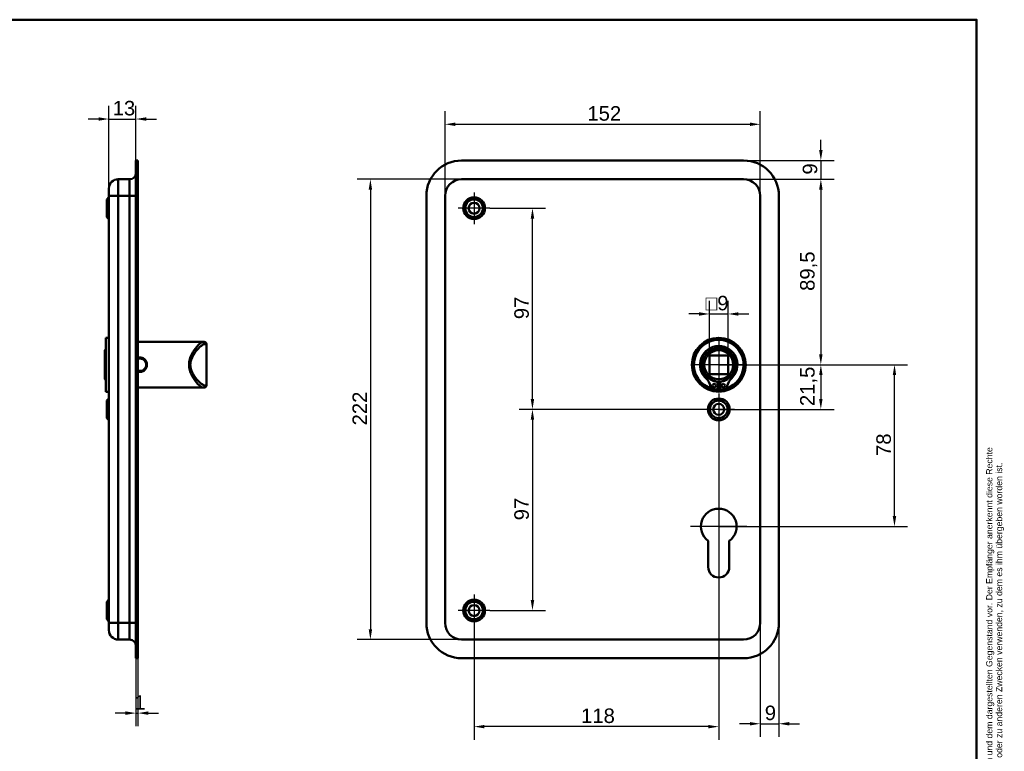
# Model space of a CAD drawing. Header units: millimetres. Extents: x 20 to 833, y 20 to 574.
# Tile 8 of 8: x 359 to 833, y 221 to 574. Entities that reach past the tile are written whole.
import ezdxf
from ezdxf.enums import TextEntityAlignment as Align

# ---------------------------------------------------------------- set-up
doc = ezdxf.new("R2010")
doc.units = ezdxf.units.MM
doc.header["$LTSCALE"] = 2
for name, color, linetype, lineweight in [('Bemaßungen(DIN)', 7, 'Continuous', 25), ('Mittelpunktmarkierung(DIN)', 7, 'Continuous', 25), ('Sichtbare Kanten(DIN)', 7, 'Continuous', 50), ('Sichtbare tangentiale Kanten(DIN)', 7, 'Continuous', 50), ('Skizziergeometrie(DIN)', 7, 'Continuous', 50), ('Skizzierlinie(DIN)', 7, 'Continuous', 25), ('Symbole(DIN)', 7, 'Continuous', 25)]:
    doc.layers.add(name, color=color, linetype=linetype, lineweight=lineweight)
doc.styles.add('Aktuell-DIN', font='arial.ttf')
doc.styles.add('STANDARD-DIN~0', font='arial.ttf')
doc.styles.add('Textstil10', font='arial.ttf')
doc.styles.add('Textstil41', font='arial.ttf', dxfattribs={"width": 0.8})
doc.styles.add('Textstil83', font='arial.ttf', dxfattribs={"width": 0.8})
doc.dimstyles.new('CAD-LAN', dxfattribs={"dimscale": 2, "dimtxt": 3.5, "dimasz": 2.5, "dimexe": 3.175, "dimexo": 0, "dimgap": 0.8, "dimtad": 1, "dimrnd": 1e-08, "dimtxsty": 'STANDARD-DIN~0', "dimcen": 0.09, "dimdle": 10, "dimclrd": 250, "dimclre": 250, "dimclrt": 250, "dimadec": 0, "dimazin": 2, "dimtfac": 1, "dimtmove": 0, "dimatfit": 3, "dimfxl": 1, "dimtolj": 1, "dimtzin": 0, "dimlwd": 25, "dimlwe": 25, "dimarcsym": 0})

# ---------------------------------------------------------------- blocks, each defined once
blk = doc.blocks.new('Ränder Standardrahmen')
at = {"layer": 'Skizziergeometrie(DIN)', "flags": 128}
blk.add_lwpolyline([(10, 10), (10, 287), (410, 287), (410, 10), (10, 10)], dxfattribs=at)
blk = doc.blocks.new('Schriftfelder Heusser')
at = {"layer": 'Skizziergeometrie(DIN)'}
for p, q in [((101, 229.92), (101, 236.92)), ((101, 236.92), (291, 236.92)), ((111, 229.92), (111, 236.92)), ((123, 229.92), (123, 236.92)), ((232, 229.92), (232, 236.92)), ((256, 229.92), (256, 236.92)), ((291, 236.92), (291, 229.92)), ((101, 191.42), (101, 229.92)), ((101, 229.92), (291, 229.92)), ((111, 229.92), (111, 221.42)), ((123, 229.92), (123, 221.42)), ((232, 229.92), (232, 221.42)), ((256, 229.92), (256, 221.42)), ((291, 229.92), (291, 191.42)), ((101, 221.42), (291, 221.42)), ((150, 221.42), (150, 204.42)), ((198.85, 221.42), (198.85, 204.42)), ((216.35, 221.42), (216.35, 204.42)), ((238.35, 221.42), (238.35, 204.42)), ((278, 221.42), (278, 191.42)), ((278, 208.67), (291, 208.67)), ((101, 204.42), (291, 204.42)), ((142, 204.42), (142, 191.42)), ((236, 204.42), (236, 191.42)), ((278, 200.17), (291, 200.17)), ((291, 191.42), (101, 191.42))]:
    blk.add_line(p, q, dxfattribs=at)
at = {"layer": 'Skizzierlinie(DIN)'}
for p, q in [((113.5, 221.42), (113.5, 204.42)), ((118, 221.42), (118, 204.42)), ((162.35, 221.42), (162.35, 204.42)), ((166.85, 221.42), (166.85, 204.42)), ((113.5, 217.17), (150, 217.17)), ((162.35, 217.17), (278, 217.17)), ((113.5, 212.92), (150, 212.92)), ((162.35, 212.92), (278, 212.92)), ((113.5, 208.67), (150, 208.67)), ((162.35, 208.67), (278, 208.67))]:
    blk.add_line(p, q, dxfattribs=at)
for centre in [(115.75, 219.25), (164.6, 219.25), (115.75, 215.04), (164.6, 215.04), (115.75, 210.79), (164.6, 210.79), (115.75, 206.54), (164.6, 206.54)]:
    blk.add_circle(centre, 1.75, dxfattribs=at)
at = {"layer": 'Symbole(DIN)', "color": 7, "insert": (293.33, 191.7), "char_height": 1.5, "width": 182.3003, "attachment_point": 1, "rotation": 90, "line_spacing_factor": 0.944221, "style": 'Aktuell-DIN'}
blk.add_mtext('\\fArial|b0|i0;\\H1.5000;Die Schlossfabrik Heusser AG ist Eigentümerin dieses Dokumentes und behält sich alle Rechte an diesem und dem dargestellten Gegenstand vor. Der Empfänger anerkennt diese Rechte\\Pund wird das Dokument nicht ohne schriftliche Ermächtigung der Eigentümerin Dritten zugänglich machen oder zu anderen Zwecken verwenden, zu dem es ihm übergeben worden ist.\\P ', dxfattribs=at)
at = {"layer": 'Symbole(DIN)', "color": 179, "true_color": 0x262659, "style": 'Aktuell-DIN'}
for s, insert, char_height, attachment_point in [('Pos.', (106, 227), 2.489, 2), ('Menge', (117, 227), 2.489, 2), ('Benennung', (125.81, 225.38), 2.489, 4), ('B-Nummer', (234.74, 225.62), 2.489, 4), ('Material', (265.02, 225.62), 2.489, 5), ('\\fArial|b0|i0;a', (115.81, 219.53), 2, 5), ('\\fArial|b0|i0;e', (164.54, 219.53), 2, 5), ('\\fArial|b0|i0;Gezeichnet', (200.05, 219.23), 2, 4), ('\\fArial|b0|i0;b', (115.75, 215), 2, 5), ('\\fArial|b0|i0;f', (164.55, 215.06), 2, 5), ('\\fArial|b0|i0;Freigegeben', (199.92, 216), 2, 1), ('\\fArial|b0|i0;c', (115.75, 211.01), 2, 5), ('\\fArial|b0|i0;g', (164.63, 211.05), 2, 5), ('\\fArial|b0|i0;Projekt', (200, 211.98), 2, 1), ('\\fArial|b0|i0;d', (115.76, 206.55), 2, 5), ('\\fArial|b0|i0;h', (164.55, 206.57), 2, 5), ('\\fArial|b0|i0;CAD-Nr.', (200, 207.5), 2, 1), ('\\fArial|b0|i0;\\H2.0000;Massstab', (284.39, 206.37), 2, 5), ('\\fArial|b0|i0;\\H2.0000;Baugruppe', (143.1, 203.73), 2, 1), ('\\fArial|b0|i0;Zeichnungs-Nr.', (237, 203.5), 2, 1), ('\\fArial|b0|i0;\\H2.5000;4853 Murgenthal', (113.33, 192.46), 2.5, 7)]:
    blk.add_mtext(s, dxfattribs=dict(at, insert=insert, char_height=char_height, attachment_point=attachment_point))
at = {"layer": 'Symbole(DIN)', "color": 179, "true_color": 0x262659, "attachment_point": 5, "style": 'Aktuell-DIN'}
for s, insert, char_height, width in [('Änd.', (107.21, 213), 2.489, 12.3494), ('Änd.', (156.12, 212.76), 2.489, 12.3494), ('\\fArial|b0|i0;Änderung', (284.51, 202.33), 2, 12.1143)]:
    blk.add_mtext(s, dxfattribs=dict(at, insert=insert, char_height=char_height, width=width))
at = {"layer": 'Symbole(DIN)', "color": 7, "insert": (143.1, 196.62), "char_height": 4.5, "width": 90.18, "attachment_point": 4, "style": 'Aktuell-DIN'}
blk.add_mtext('\\fArial|b0|i0;\\W0.90;\\H4.5000;Heusser-Muschel Serie 3  EN179', dxfattribs=at)
at = {"layer": 'Symbole(DIN)', "color": 179, "true_color": 0x262659, "style": 'Textstil10'}
blk.add_attdef('ERSTELLUNGSDATUM_001', (217.26, 218.29), '', height=2, dxfattribs=at)
at = {"layer": 'Symbole(DIN)', "color": 179, "true_color": 0x262659}
for tag, height, style, p in [('AUTOR', 2.49, 'Aktuell-DIN', (240.03, 219.26)), ('KONTROLLDATUM', 2, 'Textstil10', (217.42, 215.04)), ('KONTROLLIERT_VON', 2, 'Textstil10', (239.98, 215.05))]:
    blk.add_attdef(tag, text='', height=height, dxfattribs=dict(at, style=style)).set_placement(p, align=Align.MIDDLE_LEFT)
at = {"layer": 'Symbole(DIN)', "color": 7, "style": 'Textstil83', "width": 0.8}
blk.add_attdef('Anfänglicher_Ansichtsmaßstab_001', (281.57, 213.34), '', height=2.3, dxfattribs=at)
at = {"layer": 'Symbole(DIN)', "color": 179, "true_color": 0x262659, "style": 'Textstil10'}
blk.add_attdef('PROJEKT', text='', height=2, dxfattribs=at).set_placement((217.77, 209.72), align=Align.BOTTOM_LEFT)
at = {"layer": 'Symbole(DIN)', "color": 7, "style": 'Textstil41', "width": 0.8}
blk.add_attdef('STATUS', text='', height=5, dxfattribs=at).set_placement((284.53, 195.86), align=Align.MIDDLE_CENTER)
blk = doc.blocks.new('*D8')
at = {"layer": 'Bemaßungen(DIN)', "color": 250, "linetype": 'Continuous', "lineweight": 25, "true_color": 0x3f3f3f, "transparency": 16777216}
for p, q in [((563.69, 489.1), (563.69, 529.91)), ((715.69, 489.1), (715.69, 529.91)), ((568.69, 523.56), (710.69, 523.56))]:
    blk.add_line(p, q, dxfattribs=at)
at = {"layer": 'Bemaßungen(DIN)', "color": 250, "linetype": 'Continuous', "true_color": 0x3f3f3f, "transparency": 16777216}
for points in [[(568.69, 524.4), (568.69, 522.73), (563.69, 523.56)], [(710.69, 524.4), (710.69, 522.73), (715.69, 523.56)]]:
    blk.add_solid(points, dxfattribs=at)
at = {"layer": 'Defpoints', "color": 0, "linetype": 'Continuous', "transparency": 16777216}
for p in [(715.69, 523.56), (563.69, 489.1), (715.69, 489.1)]:
    blk.add_point(p, dxfattribs=at)
at = {"layer": 'Bemaßungen(DIN)', "color": 250, "linetype": 'Continuous', "lineweight": 25, "true_color": 0x3f3f3f, "transparency": 16777216, "insert": (632.32, 532.31), "char_height": 7, "attachment_point": 1, "style": 'STANDARD-DIN~0'}
blk.add_mtext('\\A1;152', dxfattribs=at)
blk = doc.blocks.new('*D9')
at = {"layer": 'Bemaßungen(DIN)', "color": 250, "linetype": 'Continuous', "lineweight": 25, "true_color": 0x3f3f3f, "transparency": 16777216}
for p, q in [((571.69, 497.1), (521.34, 497.1)), ((527.69, 492.1), (527.69, 280.1)), ((571.69, 275.1), (521.34, 275.1))]:
    blk.add_line(p, q, dxfattribs=at)
at = {"layer": 'Bemaßungen(DIN)', "color": 250, "linetype": 'Continuous', "true_color": 0x3f3f3f, "transparency": 16777216}
for points in [[(526.86, 492.1), (528.52, 492.1), (527.69, 497.1)], [(526.86, 280.1), (528.52, 280.1), (527.69, 275.1)]]:
    blk.add_solid(points, dxfattribs=at)
at = {"layer": 'Defpoints', "color": 0, "linetype": 'Continuous', "transparency": 16777216}
for p in [(571.69, 497.1), (527.69, 275.1), (571.69, 275.1)]:
    blk.add_point(p, dxfattribs=at)
at = {"layer": 'Bemaßungen(DIN)', "color": 250, "linetype": 'Continuous', "lineweight": 25, "true_color": 0x3f3f3f, "transparency": 16777216, "insert": (519.06, 378.34), "char_height": 7, "attachment_point": 1, "rotation": 90, "style": 'STANDARD-DIN~0'}
blk.add_mtext('\\A1;222', dxfattribs=at)
blk = doc.blocks.new('*D10')
at = {"layer": 'Bemaßungen(DIN)', "color": 250, "linetype": 'Continuous', "lineweight": 25, "true_color": 0x3f3f3f, "transparency": 16777216}
for p, q in [((707.69, 497.1), (751.28, 497.1)), ((744.93, 492.1), (744.93, 412.6)), ((695.69, 407.6), (751.28, 407.6))]:
    blk.add_line(p, q, dxfattribs=at)
at = {"layer": 'Bemaßungen(DIN)', "color": 250, "linetype": 'Continuous', "true_color": 0x3f3f3f, "transparency": 16777216}
for points in [[(744.1, 492.1), (745.76, 492.1), (744.93, 497.1)], [(744.1, 412.6), (745.76, 412.6), (744.93, 407.6)]]:
    blk.add_solid(points, dxfattribs=at)
at = {"layer": 'Defpoints', "color": 0, "linetype": 'Continuous', "transparency": 16777216}
for p in [(707.69, 497.1), (695.69, 407.6), (744.93, 407.6)]:
    blk.add_point(p, dxfattribs=at)
at = {"layer": 'Bemaßungen(DIN)', "color": 250, "linetype": 'Continuous', "lineweight": 25, "true_color": 0x3f3f3f, "transparency": 16777216, "insert": (734.92, 443.23), "char_height": 7, "attachment_point": 1, "rotation": 90, "style": 'STANDARD-DIN~0'}
blk.add_mtext('\\A1;89,5', dxfattribs=at)
blk = doc.blocks.new('*D11')
at = {"layer": 'Bemaßungen(DIN)', "color": 250, "linetype": 'Continuous', "lineweight": 25, "true_color": 0x3f3f3f, "transparency": 16777216}
for p, q in [((695.69, 407.6), (751.28, 407.6)), ((744.93, 402.6), (744.93, 391.1)), ((695.69, 386.1), (751.28, 386.1))]:
    blk.add_line(p, q, dxfattribs=at)
at = {"layer": 'Bemaßungen(DIN)', "color": 250, "linetype": 'Continuous', "true_color": 0x3f3f3f, "transparency": 16777216}
for points in [[(744.1, 402.6), (745.76, 402.6), (744.93, 407.6)], [(744.1, 391.1), (745.76, 391.1), (744.93, 386.1)]]:
    blk.add_solid(points, dxfattribs=at)
at = {"layer": 'Defpoints', "color": 0, "linetype": 'Continuous', "transparency": 16777216}
for p in [(695.69, 407.6), (695.69, 386.1), (744.93, 386.1)]:
    blk.add_point(p, dxfattribs=at)
at = {"layer": 'Bemaßungen(DIN)', "color": 250, "linetype": 'Continuous', "lineweight": 25, "true_color": 0x3f3f3f, "transparency": 16777216, "insert": (734.92, 387.67), "char_height": 7, "attachment_point": 1, "rotation": 90, "style": 'STANDARD-DIN~0'}
blk.add_mtext('\\A1;21,5', dxfattribs=at)
blk = doc.blocks.new('*D12')
at = {"layer": 'Bemaßungen(DIN)', "color": 250, "linetype": 'Continuous', "lineweight": 25, "true_color": 0x3f3f3f, "transparency": 16777216}
for p, q in [((695.69, 407.6), (786.8, 407.6)), ((780.45, 334.6), (780.45, 402.6)), ((695.69, 329.6), (786.8, 329.6))]:
    blk.add_line(p, q, dxfattribs=at)
at = {"layer": 'Bemaßungen(DIN)', "color": 250, "linetype": 'Continuous', "true_color": 0x3f3f3f, "transparency": 16777216}
for points in [[(779.62, 402.6), (781.28, 402.6), (780.45, 407.6)], [(779.62, 334.6), (781.28, 334.6), (780.45, 329.6)]]:
    blk.add_solid(points, dxfattribs=at)
at = {"layer": 'Defpoints', "color": 0, "linetype": 'Continuous', "transparency": 16777216}
for p in [(695.69, 407.6), (780.45, 407.6), (695.69, 329.6)]:
    blk.add_point(p, dxfattribs=at)
at = {"layer": 'Bemaßungen(DIN)', "color": 250, "linetype": 'Continuous', "lineweight": 25, "true_color": 0x3f3f3f, "transparency": 16777216, "insert": (771.7, 363.61), "char_height": 7, "attachment_point": 1, "rotation": 90, "style": 'STANDARD-DIN~0'}
blk.add_mtext('\\A1;78', dxfattribs=at)
blk = doc.blocks.new('*D13')
at = {"layer": 'Bemaßungen(DIN)', "color": 250, "linetype": 'Continuous', "lineweight": 25, "true_color": 0x3f3f3f, "transparency": 16777216}
for p, q in [((585.34, 483.1), (612.2, 483.1)), ((605.85, 391.1), (605.85, 478.1)), ((695.69, 386.1), (599.5, 386.1))]:
    blk.add_line(p, q, dxfattribs=at)
at = {"layer": 'Bemaßungen(DIN)', "color": 250, "linetype": 'Continuous', "true_color": 0x3f3f3f, "transparency": 16777216}
for points in [[(605.02, 478.1), (606.68, 478.1), (605.85, 483.1)], [(605.02, 391.1), (606.68, 391.1), (605.85, 386.1)]]:
    blk.add_solid(points, dxfattribs=at)
at = {"layer": 'Defpoints', "color": 0, "linetype": 'Continuous', "transparency": 16777216}
for p in [(585.34, 483.1), (605.85, 483.1), (695.69, 386.1)]:
    blk.add_point(p, dxfattribs=at)
at = {"layer": 'Bemaßungen(DIN)', "color": 250, "linetype": 'Continuous', "lineweight": 25, "true_color": 0x3f3f3f, "transparency": 16777216, "insert": (597.1, 429.59), "char_height": 7, "attachment_point": 1, "rotation": 90, "style": 'STANDARD-DIN~0'}
blk.add_mtext('\\A1;97', dxfattribs=at)
blk = doc.blocks.new('*D14')
at = {"layer": 'Bemaßungen(DIN)', "color": 250, "linetype": 'Continuous', "lineweight": 25, "true_color": 0x3f3f3f, "transparency": 16777216}
for p, q in [((688.04, 386.1), (599.5, 386.1)), ((605.85, 381.1), (605.85, 294.1)), ((585.34, 289.1), (612.2, 289.1))]:
    blk.add_line(p, q, dxfattribs=at)
at = {"layer": 'Bemaßungen(DIN)', "color": 250, "linetype": 'Continuous', "true_color": 0x3f3f3f, "transparency": 16777216}
for points in [[(605.02, 381.1), (606.68, 381.1), (605.85, 386.1)], [(605.02, 294.1), (606.68, 294.1), (605.85, 289.1)]]:
    blk.add_solid(points, dxfattribs=at)
at = {"layer": 'Defpoints', "color": 0, "linetype": 'Continuous', "transparency": 16777216}
for p in [(688.04, 386.1), (585.34, 289.1), (605.85, 289.1)]:
    blk.add_point(p, dxfattribs=at)
at = {"layer": 'Bemaßungen(DIN)', "color": 250, "linetype": 'Continuous', "lineweight": 25, "true_color": 0x3f3f3f, "transparency": 16777216, "insert": (597.1, 332.59), "char_height": 7, "attachment_point": 1, "rotation": 90, "style": 'STANDARD-DIN~0'}
blk.add_mtext('\\A1;97', dxfattribs=at)
blk = doc.blocks.new('*D15')
at = {"layer": 'Bemaßungen(DIN)', "color": 250, "linetype": 'Continuous', "lineweight": 25, "true_color": 0x3f3f3f, "transparency": 16777216}
for p, q in [((695.69, 378.45), (695.69, 226.75)), ((577.69, 281.45), (577.69, 226.75)), ((690.69, 233.1), (582.69, 233.1))]:
    blk.add_line(p, q, dxfattribs=at)
at = {"layer": 'Bemaßungen(DIN)', "color": 250, "linetype": 'Continuous', "true_color": 0x3f3f3f, "transparency": 16777216}
for points in [[(582.69, 233.93), (582.69, 232.27), (577.69, 233.1)], [(690.69, 233.93), (690.69, 232.27), (695.69, 233.1)]]:
    blk.add_solid(points, dxfattribs=at)
at = {"layer": 'Defpoints', "color": 0, "linetype": 'Continuous', "transparency": 16777216}
for p in [(695.69, 378.45), (577.69, 281.45), (577.69, 233.1)]:
    blk.add_point(p, dxfattribs=at)
at = {"layer": 'Bemaßungen(DIN)', "color": 250, "linetype": 'Continuous', "lineweight": 25, "true_color": 0x3f3f3f, "transparency": 16777216, "insert": (629.28, 241.85), "char_height": 7, "attachment_point": 1, "style": 'STANDARD-DIN~0'}
blk.add_mtext('\\A1;118', dxfattribs=at)
blk = doc.blocks.new('*D16')
at = {"layer": 'Bemaßungen(DIN)', "color": 250, "linetype": 'Continuous', "lineweight": 25, "true_color": 0x3f3f3f, "transparency": 16777216}
for p, q in [((715.69, 283.1), (715.69, 228.15)), ((724.69, 283.1), (724.69, 228.15)), ((710.69, 234.5), (705.69, 234.5)), ((715.69, 234.5), (724.69, 234.5)), ((729.69, 234.5), (734.69, 234.5))]:
    blk.add_line(p, q, dxfattribs=at)
at = {"layer": 'Bemaßungen(DIN)', "color": 250, "linetype": 'Continuous', "true_color": 0x3f3f3f, "transparency": 16777216}
for points in [[(710.69, 235.34), (710.69, 233.67), (715.69, 234.5)], [(729.69, 235.34), (729.69, 233.67), (724.69, 234.5)]]:
    blk.add_solid(points, dxfattribs=at)
at = {"layer": 'Defpoints', "color": 0, "linetype": 'Continuous', "transparency": 16777216}
for p in [(715.69, 283.1), (724.69, 283.1), (724.69, 234.5)]:
    blk.add_point(p, dxfattribs=at)
at = {"layer": 'Bemaßungen(DIN)', "color": 250, "linetype": 'Continuous', "lineweight": 25, "true_color": 0x3f3f3f, "transparency": 16777216, "insert": (717.89, 243.25), "char_height": 7, "attachment_point": 1, "style": 'STANDARD-DIN~0'}
blk.add_mtext('\\A1;9', dxfattribs=at)
blk = doc.blocks.new('*D17')
at = {"layer": 'Bemaßungen(DIN)', "color": 250, "linetype": 'Continuous', "lineweight": 25, "true_color": 0x3f3f3f, "transparency": 16777216}
for p, q in [((744.93, 511.1), (744.93, 516.1)), ((707.69, 506.1), (751.28, 506.1)), ((744.93, 506.1), (744.93, 497.1)), ((707.69, 497.1), (751.28, 497.1)), ((744.93, 492.1), (744.93, 487.1))]:
    blk.add_line(p, q, dxfattribs=at)
at = {"layer": 'Bemaßungen(DIN)', "color": 250, "linetype": 'Continuous', "true_color": 0x3f3f3f, "transparency": 16777216}
for points in [[(744.1, 511.1), (745.76, 511.1), (744.93, 506.1)], [(744.1, 492.1), (745.76, 492.1), (744.93, 497.1)]]:
    blk.add_solid(points, dxfattribs=at)
at = {"layer": 'Defpoints', "color": 0, "linetype": 'Continuous', "transparency": 16777216}
for p in [(707.69, 506.1), (707.69, 497.1), (744.93, 497.1)]:
    blk.add_point(p, dxfattribs=at)
at = {"layer": 'Bemaßungen(DIN)', "color": 250, "linetype": 'Continuous', "lineweight": 25, "true_color": 0x3f3f3f, "transparency": 16777216, "insert": (736.18, 499.3), "char_height": 7, "attachment_point": 1, "rotation": 90, "style": 'STANDARD-DIN~0'}
blk.add_mtext('\\A1;9', dxfattribs=at)
blk = doc.blocks.new('*D18')
at = {"layer": 'Bemaßungen(DIN)', "color": 250, "linetype": 'Continuous', "lineweight": 25, "true_color": 0x3f3f3f, "transparency": 16777216}
for p, q in [((691.19, 412.1), (691.19, 438.45)), ((700.19, 412.1), (700.19, 438.45)), ((686.19, 432.1), (681.19, 432.1)), ((691.19, 432.1), (700.19, 432.1)), ((705.19, 432.1), (710.19, 432.1))]:
    blk.add_line(p, q, dxfattribs=at)
at = {"layer": 'Bemaßungen(DIN)', "color": 250, "linetype": 'Continuous', "true_color": 0x3f3f3f, "transparency": 16777216}
for points in [[(686.19, 432.93), (686.19, 431.27), (691.19, 432.1)], [(705.19, 432.93), (705.19, 431.27), (700.19, 432.1)]]:
    blk.add_solid(points, dxfattribs=at)
at = {"layer": 'Defpoints', "color": 0, "linetype": 'Continuous', "transparency": 16777216}
for p in [(700.19, 432.1), (691.19, 412.1), (700.19, 412.1)]:
    blk.add_point(p, dxfattribs=at)
at = {"layer": 'Bemaßungen(DIN)', "color": 250, "linetype": 'Continuous', "lineweight": 25, "true_color": 0x3f3f3f, "transparency": 16777216, "insert": (689.32, 440.85), "char_height": 7, "attachment_point": 1, "style": 'STANDARD-DIN~0'}
blk.add_mtext('\\A1;\\fAIGDT|b0|i0;\\H7.0000;o\\fArial|b0|i0;\\H7.0000;9', dxfattribs=at)
blk = doc.blocks.new('*D19')
at = {"layer": 'Bemaßungen(DIN)', "color": 250, "linetype": 'Continuous', "lineweight": 25, "true_color": 0x3f3f3f, "transparency": 16777216}
for p, q in [((401.58, 492.6), (401.58, 532.45)), ((414.58, 506.1), (414.58, 532.45)), ((396.58, 526.1), (391.58, 526.1)), ((401.58, 526.1), (414.58, 526.1)), ((419.58, 526.1), (424.58, 526.1))]:
    blk.add_line(p, q, dxfattribs=at)
at = {"layer": 'Bemaßungen(DIN)', "color": 250, "linetype": 'Continuous', "true_color": 0x3f3f3f, "transparency": 16777216}
for points in [[(396.58, 526.93), (396.58, 525.27), (401.58, 526.1)], [(419.58, 526.93), (419.58, 525.27), (414.58, 526.1)]]:
    blk.add_solid(points, dxfattribs=at)
at = {"layer": 'Defpoints', "color": 0, "linetype": 'Continuous', "transparency": 16777216}
for p in [(414.58, 526.1), (414.58, 506.1), (401.58, 492.6)]:
    blk.add_point(p, dxfattribs=at)
at = {"layer": 'Bemaßungen(DIN)', "color": 250, "linetype": 'Continuous', "lineweight": 25, "true_color": 0x3f3f3f, "transparency": 16777216, "insert": (403.39, 534.85), "char_height": 7, "attachment_point": 1, "style": 'STANDARD-DIN~0'}
blk.add_mtext('\\A1;13', dxfattribs=at)
blk = doc.blocks.new('*D20')
at = {"layer": 'Bemaßungen(DIN)', "color": 250, "linetype": 'Continuous', "lineweight": 25, "true_color": 0x3f3f3f, "transparency": 16777216}
for p, q in [((414.58, 266.1), (414.58, 233.28)), ((415.58, 266.1), (415.58, 233.28)), ((409.58, 239.63), (404.58, 239.63)), ((414.58, 239.63), (415.58, 239.63)), ((420.58, 239.63), (425.58, 239.63))]:
    blk.add_line(p, q, dxfattribs=at)
at = {"layer": 'Bemaßungen(DIN)', "color": 250, "linetype": 'Continuous', "true_color": 0x3f3f3f, "transparency": 16777216}
for points in [[(409.58, 240.46), (409.58, 238.79), (414.58, 239.63)], [(420.58, 240.46), (420.58, 238.79), (415.58, 239.63)]]:
    blk.add_solid(points, dxfattribs=at)
at = {"layer": 'Defpoints', "color": 0, "linetype": 'Continuous', "transparency": 16777216}
for p in [(414.58, 266.1), (415.58, 266.1), (415.58, 239.63)]:
    blk.add_point(p, dxfattribs=at)
at = {"layer": 'Bemaßungen(DIN)', "color": 250, "linetype": 'Continuous', "lineweight": 25, "true_color": 0x3f3f3f, "transparency": 16777216, "insert": (413.79, 248.26), "char_height": 7, "attachment_point": 1, "style": 'STANDARD-DIN~0'}
blk.add_mtext('\\A1;1', dxfattribs=at)

msp = doc.modelspace()

# ---------------------------------------------------------------- linework, layer by layer
at = {"layer": 'Mittelpunktmarkierung(DIN)', "linetype": 'Continuous'}
for p, q in [((577.691, 490.751), (577.691, 475.451)), ((585.341, 483.101), (570.041, 483.101)), ((695.691, 419.601), (695.691, 395.601)), ((707.691, 407.601), (683.691, 407.601)), ((695.691, 393.751), (695.691, 378.451)), ((703.341, 386.101), (688.041, 386.101)), ((695.691, 343.201), (695.691, 319.601)), ((709.291, 329.601), (682.091, 329.601)), ((577.691, 296.751), (577.691, 281.451)), ((585.341, 289.101), (570.041, 289.101))]:
    msp.add_line(p, q, dxfattribs=at)
at = {"layer": 'Sichtbare Kanten(DIN)'}
for p, q in [((414.576, 489.101), (414.576, 506.101)), ((415.576, 506.101), (414.576, 506.101)), ((415.576, 489.101), (415.576, 506.101)), ((571.691, 506.101), (707.691, 506.101)), ((406.076, 497.101), (411.576, 497.101)), ((707.691, 497.101), (571.691, 497.101)), ((401.576, 489.101), (401.576, 492.601)), ((401.576, 489.101), (401.576, 283.101)), ((414.576, 489.101), (414.576, 283.101)), ((415.576, 489.101), (415.576, 283.101)), ((554.691, 283.101), (554.691, 489.101)), ((563.691, 489.101), (563.691, 283.101)), ((715.691, 283.101), (715.691, 489.101)), ((724.691, 489.101), (724.691, 283.101)), ((400.576, 487.351), (401.576, 488.351)), ((400.576, 478.851), (400.576, 487.351)), ((400.576, 478.851), (401.576, 477.851)), ((400.076, 420.601), (400.076, 394.601)), ((400.076, 420.601), (401.576, 420.601)), ((415.576, 418.601), (442.576, 418.601)), ((442.576, 418.601), (446.907, 418.601)), ((446.907, 418.601), (447.576, 418.601)), ((399.576, 414.601), (400.076, 415.101)), ((399.576, 400.601), (399.576, 414.601)), ((448.576, 397.601), (448.576, 417.601)), ((691.191, 403.101), (691.191, 412.101)), ((691.191, 412.101), (700.191, 412.101)), ((700.191, 412.101), (700.191, 403.101)), ((399.576, 400.601), (400.076, 400.101)), ((700.191, 403.101), (691.191, 403.101)), ((695.074, 399.393), (695.074, 395.693)), ((696.307, 395.693), (696.307, 399.393)), ((400.076, 394.601), (401.576, 394.601)), ((415.576, 396.601), (442.576, 396.601)), ((442.576, 396.601), (446.907, 396.601)), ((447.576, 396.601), (446.907, 396.601)), ((695.074, 395.693), (693.69, 395.693)), ((697.692, 395.693), (696.307, 395.693)), ((400.576, 390.351), (401.576, 391.351)), ((400.576, 381.851), (400.576, 390.351)), ((400.576, 381.851), (401.576, 380.851)), ((690.591, 310.101), (690.591, 322.676)), ((700.791, 322.676), (700.791, 310.101)), ((400.576, 293.351), (401.576, 294.351)), ((400.576, 284.851), (400.576, 293.351)), ((400.576, 284.851), (401.576, 283.851)), ((401.576, 279.601), (401.576, 283.101)), ((414.576, 266.101), (414.576, 283.101)), ((415.576, 266.101), (415.576, 283.101)), ((406.076, 275.101), (411.576, 275.101)), ((571.691, 275.101), (707.691, 275.101)), ((415.576, 266.101), (414.576, 266.101)), ((707.691, 266.101), (571.691, 266.101))]:
    msp.add_line(p, q, dxfattribs=at)
for centre, radius in [((577.691, 483.101), 5.25), ((577.691, 483.101), 4.25), ((577.691, 483.101), 2.65), ((695.691, 407.601), 13), ((695.691, 407.601), 12.5), ((695.691, 407.601), 8), ((695.691, 407.601), 7), ((693.459, 397.543), 0.85), ((697.922, 397.543), 0.85), ((695.691, 386.101), 5.25), ((695.691, 386.101), 4.25), ((695.691, 386.101), 2.65), ((577.691, 289.101), 5.25), ((577.691, 289.101), 4.25), ((577.691, 289.101), 2.65)]:
    msp.add_circle(centre, radius, dxfattribs=at)
for centre, radius, start, end in [((571.691, 489.101), 17, 90, 180), ((707.691, 489.101), 17, 0, 90), ((411.576, 500.101), 3, 270, 0), ((406.076, 492.601), 4.5, 90, 180), ((571.691, 489.101), 8, 90, 180), ((707.691, 489.101), 8, 0, 90), ((447.576, 417.601), 1, 0, 90), ((695.691, 407.601), 12, 284.7921, 255.2079), ((695.691, 407.601), 9, 310.90334, 229.09666), ((695.691, 407.601), 8.967, 314.36355, 225.63645), ((683.321, 394.953), 8.725, 14.80219, 45.63645), ((695.691, 406.867), 7.5, 220.96945, 265.28369), ((695.691, 407.601), 8.2, 253.43926, 286.56074), ((695.691, 406.867), 7.5, 274.71631, 319.03055), ((708.061, 394.953), 8.725, 134.36355, 165.19781), ((447.576, 397.601), 1, 270, 0), ((693.69, 397.693), 2, 194.80219, 270), ((695.691, 407.601), 12, 262.89827, 277.10173), ((695.691, 407.601), 9, 266.0711, 273.9289), ((697.692, 397.693), 2, 270, 345.19781), ((695.691, 329.601), 8.6, 306.37184, 233.62816), ((695.691, 310.101), 5.1, 180, 0), ((571.691, 283.101), 17, 180, 270), ((571.691, 283.101), 8, 180, 270), ((707.691, 283.101), 8, 270, 0), ((707.691, 283.101), 17, 270, 0), ((406.076, 279.601), 4.5, 180, 270), ((411.576, 272.101), 3, 0, 90)]:
    msp.add_arc(centre, radius, start, end, dxfattribs=at)
for points, knots in [([(416.576, 404.122), (417.081, 404.121), (418.097, 404.368), (419.289, 405.356), (419.964, 406.792), (419.968, 408.955), (418.601, 410.722), (416.744, 411.157), (415.898, 411.026), (415.576, 410.923)], [-2.115042, -2.115042, -2.115042, -2.115042, -1.9639931, -1.8129167, -1.6618403, -1.510764, -1.2086112, -1.0575348, -0.9565749, -0.9565749, -0.9565749, -0.9565749]), ([(415.576, 410.429), (415.895, 410.541), (416.235, 410.6), (416.576, 410.601), (417.028, 410.601), (417.479, 410.496), (417.882, 410.301), (418.688, 409.912), (419.298, 409.149), (419.5, 408.273), (419.601, 407.836), (419.601, 407.369), (419.5, 406.93), (419.4, 406.49), (419.199, 406.077), (418.921, 405.729), (418.643, 405.381), (418.289, 405.097), (417.885, 404.901), (417.481, 404.705), (417.027, 404.601), (416.576, 404.601)], [3.0589217, 3.0589217, 3.0589217, 3.0589217, 3.1726043, 3.1726043, 3.1726043, 3.3236807, 3.3236807, 3.3236807, 3.6258335, 3.6258335, 3.6258335, 3.7769099, 3.7769099, 3.7769099, 3.9279863, 3.9279863, 3.9279863, 4.0790627, 4.0790627, 4.0790627, 4.2301115, 4.2301115, 4.2301115, 4.2301115]), ([(415.576, 404.285), (415.899, 404.179), (416.237, 404.122), (416.576, 404.122), (416.576, 404.122), (416.576, 404.122), (416.576, 404.122)], [-0.10163635, -0.10163635, -0.10163635, -0.10163635, 0, 0, 0, 0.0000275, 0.0000275, 0.0000275, 0.0000275]), ([(416.576, 404.601), (416.576, 404.601), (416.576, 404.601), (416.576, 404.601), (416.236, 404.601), (415.898, 404.662), (415.579, 404.776)], [2.11504194, 2.11504194, 2.11504194, 2.11504194, 2.11506954, 2.11506954, 2.11506954, 2.22919942, 2.22919942, 2.22919942, 2.22919942])]:
    msp.add_open_spline(points, degree=3, knots=knots, dxfattribs=at)
at = {"layer": 'Sichtbare tangentiale Kanten(DIN)'}
for p, q in [((406.076, 497.101), (406.076, 489.101)), ((411.576, 489.101), (411.576, 497.101)), ((401.576, 489.101), (406.076, 489.101)), ((406.076, 283.101), (406.076, 489.101)), ((406.076, 489.101), (411.576, 489.101)), ((411.576, 489.101), (411.576, 283.101)), ((414.576, 489.101), (411.576, 489.101)), ((415.576, 489.101), (414.576, 489.101)), ((448.576, 417.601), (447.871, 417.601)), ((416.576, 404.123), (416.576, 404.601)), ((447.871, 397.601), (448.576, 397.601)), ((406.076, 283.101), (401.576, 283.101)), ((406.076, 283.101), (406.076, 275.101)), ((406.076, 283.101), (411.576, 283.101)), ((411.576, 275.101), (411.576, 283.101)), ((411.576, 283.101), (414.576, 283.101)), ((415.576, 283.101), (414.576, 283.101))]:
    msp.add_line(p, q, dxfattribs=at)
for centre, major_axis, start_param, end_param in [((446.907, 417.601), (0, 1), 4.712389, 6.2831853), ((446.907, 397.601), (0, -1), 0, 1.5707963)]:
    msp.add_ellipse(centre, major_axis=major_axis, ratio=0.9647528, start_param=start_param, end_param=end_param, dxfattribs=at)
for points, knots in [([(446.907, 418.601), (446.692, 418.601), (446.156, 418.393), (444.763, 417.267), (442.666, 414.803), (440.658, 411.201), (440.098, 407.61), (440.439, 405.373), (440.992, 403.741), (441.669, 402.234), (443.066, 399.915), (444.766, 397.934), (446.155, 396.808), (446.692, 396.601), (446.907, 396.601)], [-3.4261334, -3.4261334, -3.4261334, -3.4261334, -3.1814096, -2.9366858, -2.4472382, -1.9577905, -1.7130667, -1.4683429, -1.345981, -1.2236191, -0.9788953, -0.4894476, -0.2447238, 0, 0, 0, 0]), ([(447.871, 397.601), (447.645, 397.601), (447.363, 397.695), (447.039, 397.87), (446.715, 398.045), (446.349, 398.301), (445.956, 398.621), (445.171, 399.263), (444.276, 400.163), (443.417, 401.267), (442.988, 401.818), (442.568, 402.421), (442.19, 403.078), (442.002, 403.407), (441.823, 403.749), (441.662, 404.106), (441.5, 404.463), (441.354, 404.834), (441.234, 405.217), (440.992, 405.982), (440.848, 406.796), (440.85, 407.611), (440.852, 408.425), (440.999, 409.241), (441.238, 410.004), (441.718, 411.529), (442.562, 412.839), (443.425, 413.941), (444.287, 415.044), (445.174, 415.94), (445.957, 416.58), (446.348, 416.9), (446.714, 417.156), (447.039, 417.331), (447.363, 417.506), (447.645, 417.601), (447.871, 417.601)], [0, 0, 0, 0, 0.2447238, 0.2447238, 0.2447238, 0.4894476, 0.4894476, 0.4894476, 0.9788953, 0.9788953, 0.9788953, 1.2236191, 1.2236191, 1.2236191, 1.345981, 1.345981, 1.345981, 1.4683429, 1.4683429, 1.4683429, 1.7130667, 1.7130667, 1.7130667, 1.9577905, 1.9577905, 1.9577905, 2.4472382, 2.4472382, 2.4472382, 2.9366858, 2.9366858, 2.9366858, 3.1814096, 3.1814096, 3.1814096, 3.4261334, 3.4261334, 3.4261334, 3.4261334])]:
    msp.add_open_spline(points, degree=3, knots=knots, dxfattribs=at)

# ---------------------------------------------------------------- block references
at = {"xscale": 2, "yscale": 2, "zscale": 2}
msp.add_blockref('Ränder Standardrahmen', (0, 0), dxfattribs=at)
msp.add_blockref('Schriftfelder Heusser', (238, -362.833), dxfattribs=at).add_auto_attribs({'ERSTELLUNGSDATUM_001': '23.12.2020', 'Anfänglicher_Ansichtsmaßstab_001': '1 : 2'})

# ---------------------------------------------------------------- dimensions: what is measured, and where the dimension line sits
at = {"layer": 'Bemaßungen(DIN)', "color": 250, "linetype": 'Continuous', "lineweight": 25, "true_color": 0x3f3f3f}
for base, p1, p2, angle, override, picture, middle in [((414.576, 526.101), (401.576, 492.601), (414.576, 506.101), 180, {"dimgap": 0.8, "dimdec": 2, "dimtol": 0, "dimlim": 0, "dimtp": 0, "dimtm": 0, "dimtdec": 2, "dimtofl": 1, "dimatfit": 1}, '*D19', (408.076, 526.101)), ((715.691, 523.564), (563.691, 489.101), (715.691, 489.101), 180, {"dimgap": 0.8, "dimdec": 2, "dimtol": 0, "dimlim": 0, "dimtp": 0, "dimtm": 0, "dimtdec": 2, "dimtofl": 0, "dimatfit": 1}, '*D8', (639.691, 523.564)), ((744.929, 497.101), (707.691, 506.101), (707.691, 497.101), 270, {"dimgap": 0.8, "dimdec": 2, "dimtol": 0, "dimlim": 0, "dimtp": 0, "dimtm": 0, "dimtdec": 2, "dimtofl": 1, "dimatfit": 1}, '*D17', (744.929, 501.601)), ((527.691, 275.101), (571.691, 497.101), (571.691, 275.101), 90, {"dimgap": 0.8, "dimdec": 2, "dimtol": 0, "dimlim": 0, "dimtp": 0, "dimtm": 0, "dimtdec": 2, "dimtofl": 0, "dimatfit": 1}, '*D9', (527.691, 386.101)), ((744.929, 407.601), (707.691, 497.101), (695.691, 407.601), 90, {"dimgap": 0.8, "dimdec": 2, "dimtol": 0, "dimlim": 0, "dimtp": 0, "dimtm": 0, "dimtdec": 2, "dimtofl": 0, "dimatfit": 1}, '*D10', (744.929, 452.351)), ((605.851, 483.101), (695.691, 386.101), (585.341, 483.101), 90, {"dimgap": 0.8, "dimdec": 2, "dimtol": 0, "dimlim": 0, "dimtp": 0, "dimtm": 0, "dimtdec": 2, "dimtofl": 0, "dimatfit": 1}, '*D13', (605.851, 434.601)), ((744.929, 386.101), (695.691, 407.601), (695.691, 386.101), 90, {"dimgap": 0.8, "dimdec": 2, "dimtol": 0, "dimlim": 0, "dimtp": 0, "dimtm": 0, "dimtdec": 2, "dimtofl": 0, "dimatfit": 1}, '*D11', (744.929, 396.851)), ((780.45, 407.601), (695.691, 329.601), (695.691, 407.601), 90, {"dimgap": 0.8, "dimdec": 2, "dimtol": 0, "dimlim": 0, "dimtp": 0, "dimtm": 0, "dimtdec": 2, "dimtofl": 0, "dimatfit": 1}, '*D12', (780.45, 368.601)), ((605.851, 289.101), (688.041, 386.101), (585.341, 289.101), 90, {"dimgap": 0.8, "dimdec": 2, "dimtol": 0, "dimlim": 0, "dimtp": 0, "dimtm": 0, "dimtdec": 2, "dimtofl": 0, "dimatfit": 1}, '*D14', (605.851, 337.601)), ((577.691, 233.101), (695.691, 378.451), (577.691, 281.451), 180, {"dimgap": 0.8, "dimdec": 2, "dimtol": 0, "dimlim": 0, "dimtp": 0, "dimtm": 0, "dimtdec": 2, "dimtofl": 0, "dimatfit": 1}, '*D15', (636.691, 233.101)), ((415.576, 239.627), (414.576, 266.101), (415.576, 266.101), 180, {"dimgap": 0.8, "dimdec": 2, "dimtol": 0, "dimlim": 0, "dimtp": 0, "dimtm": 0, "dimtdec": 2, "dimtofl": 1, "dimatfit": 1}, '*D20', (415.076, 239.627))]:
    dim = msp.add_linear_dim(base=base, p1=p1, p2=p2, angle=angle, dimstyle='CAD-LAN', override=override, dxfattribs=at)
    dim.commit()
    dim.dimension.update_dxf_attribs({"geometry": picture, "text_midpoint": middle, "dimtype": 160})
dim = msp.add_linear_dim(base=(700.191, 432.101), p1=(691.191, 412.101), p2=(700.191, 412.101), angle=180, text='\\fAIGDT|b0|i0;\\H7.0000;o\\fArial|b0|i0;\\H7.0000;<>', dimstyle='CAD-LAN', override={"dimgap": 0.8, "dimdec": 2, "dimtol": 0, "dimlim": 0, "dimtp": 0, "dimtm": 0, "dimtdec": 2, "dimtofl": 1, "dimatfit": 1}, dxfattribs=at)
dim.commit()
dim.dimension.update_dxf_attribs({"geometry": '*D18', "text_midpoint": (695.691, 432.101), "dimtype": 160})
dim = msp.add_linear_dim(base=(724.691, 234.502), p1=(715.691, 283.101), p2=(724.691, 283.101), dimstyle='CAD-LAN', override={"dimgap": 0.8, "dimdec": 2, "dimtol": 0, "dimlim": 0, "dimtp": 0, "dimtm": 0, "dimtdec": 2, "dimtofl": 1, "dimatfit": 1}, dxfattribs=at)
dim.commit()
dim.dimension.update_dxf_attribs({"geometry": '*D16', "text_midpoint": (720.191, 234.502), "dimtype": 160})

doc.saveas('drawing.dxf')
